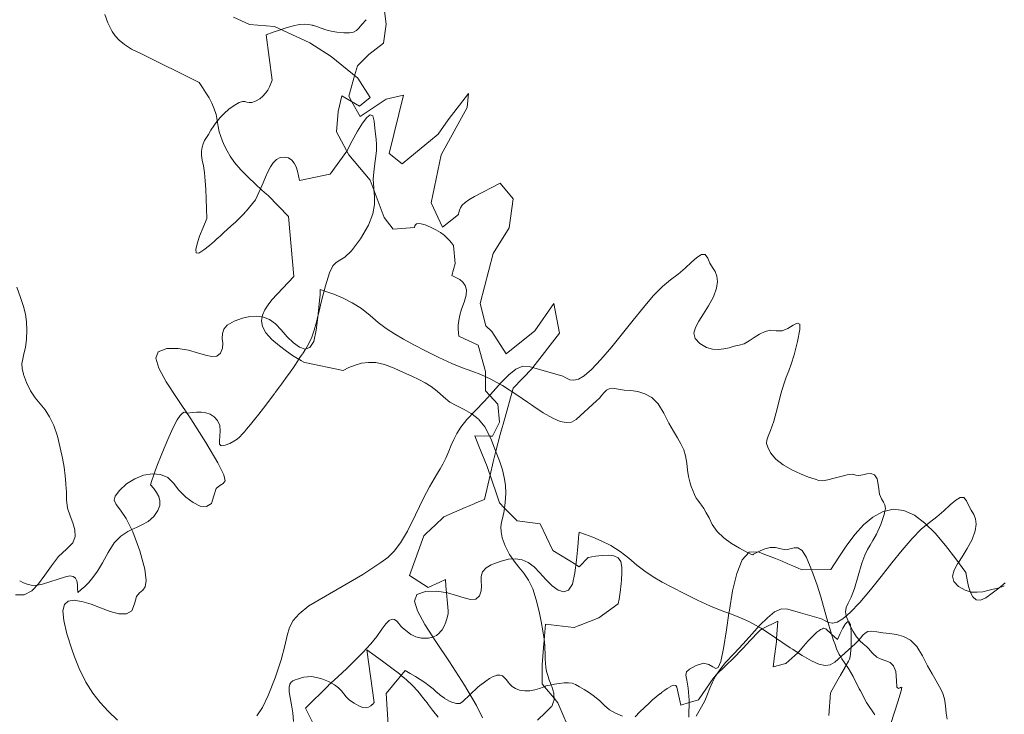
# Model space of a CAD drawing. Header units: millimetres. Extents: x -46876 to 9452, y -13755 to 24767.
# Tile 53 of 55: x -7342 to 3514, y 11876 to 19540. Entities that reach past the tile are written whole.
import ezdxf

# ---------------------------------------------------------------- set-up
doc = ezdxf.new("R2010")
doc.units = ezdxf.units.MM
doc.layers.add('L-PLNT', color=71, linetype='Continuous', lineweight=9)

# ---------------------------------------------------------------- blocks, each defined once
blk = doc.blocks.new('M_RPC Tree - Deciduous - Red Maple - 9 Meters-V43-3D - CAPA')
at = {"layer": 'L-PLNT'}
for p, q in [((-3348, 19851), (-3301, 19489)), ((-4983, 19567), (-4807, 19486)), ((-4807, 19486), (-4534, 19465)), ((-4534, 19465), (-4143, 19285)), ((-3301, 19489), (-3332, 19282)), ((-4143, 19285), (-3908, 19134)), ((-3332, 19282), (-3492, 19156)), ((-3908, 19134), (-3615, 18893)), ((-3492, 19156), (-3619, 19030)), ((-3619, 19030), (-3650, 18922)), ((-3650, 18922), (-3714, 18697)), ((-3615, 18893), (-3478, 18681)), ((-3791, 18699), (-3830, 18526)), ((-3595, 18587), (-3791, 18699)), ((-3714, 18697), (-3679, 18635)), ((-3478, 18681), (-3595, 18587)), ((-3301, 18662), (-3110, 18706)), ((-3110, 18706), (-3269, 18062)), ((-2616, 18433), (-2393, 18726)), ((-2393, 18726), (-2409, 18570)), ((-3679, 18635), (-3587, 18471)), ((-3587, 18471), (-3301, 18662)), ((-2409, 18570), (-2696, 18049)), ((-3830, 18526), (-3850, 18302)), ((-2727, 18276), (-2616, 18433)), ((-3850, 18302), (-3713, 18048)), ((-3125, 17950), (-2727, 18276)), ((-3713, 18048), (-3478, 17770)), ((-3269, 18062), (-3125, 17950)), ((-2696, 18049), (-2807, 17520)), ((-3478, 17770), (-3322, 17359)), ((-2329, 17588), (-2043, 17737)), ((-2043, 17737), (-1900, 17563)), ((-2389, 17554), (-2329, 17588)), ((-2807, 17520), (-2680, 17252)), ((-2482, 17465), (-2463, 17492)), ((-2463, 17492), (-2432, 17522)), ((-2432, 17522), (-2389, 17554)), ((-1900, 17563), (-1947, 17242)), ((-2680, 17252), (-2505, 17389)), ((-2505, 17389), (-2501, 17414)), ((-2501, 17414), (-2494, 17439)), ((-2494, 17439), (-2482, 17465)), ((-3322, 17359), (-3224, 17229)), ((-2990, 17248), (-2985, 17264)), ((-2985, 17264), (-2978, 17278)), ((-2978, 17278), (-2966, 17288)), ((-2966, 17288), (-2946, 17292)), ((-2946, 17292), (-2915, 17289)), ((-2915, 17289), (-2872, 17276)), ((-2872, 17276), (-2814, 17251)), ((-3224, 17229), (-2990, 17248)), ((-2814, 17251), (-2753, 17221)), ((-2753, 17221), (-2704, 17191)), ((-2704, 17191), (-2663, 17162)), ((-2663, 17162), (-2631, 17133)), ((-1947, 17242), (-2123, 16960)), ((-2631, 17133), (-2604, 17105)), ((-2604, 17105), (-2581, 17077)), ((-2581, 17077), (-2560, 17049)), ((-2560, 17049), (-2540, 16849)), ((-2123, 16960), (-2266, 16410)), ((-2540, 16849), (-2579, 16719)), ((-2579, 16719), (-2534, 16697)), ((-2534, 16697), (-2491, 16673)), ((-2491, 16673), (-2456, 16644)), ((-2456, 16644), (-2430, 16607)), ((-2430, 16607), (-2417, 16559)), ((-2417, 16559), (-2420, 16499)), ((-2442, 16423), (-2471, 16345)), ((-2420, 16499), (-2442, 16423)), ((-2266, 16410), (-2202, 16162)), ((-1661, 16108), (-1454, 16410)), ((-1454, 16410), (-1390, 16080)), ((-2471, 16345), (-2490, 16278)), ((-2501, 16220), (-2507, 16171)), ((-2490, 16278), (-2501, 16220)), ((-2507, 16171), (-2507, 16126)), ((-2507, 16126), (-2505, 16086)), ((-2505, 16086), (-2501, 16047)), ((-2202, 16162), (-2138, 16101)), ((-2138, 16101), (-1979, 15855)), ((-1979, 15855), (-1661, 16108)), ((-1390, 16080), (-1685, 15703)), ((-2501, 16047), (-2286, 15948)), ((-2286, 15948), (-2208, 15658)), ((-2208, 15658), (-2208, 15603)), ((-1693, 15693), (-1900, 15473)), ((-1685, 15703), (-1693, 15693)), ((-2208, 15603), (-2208, 15446)), ((-2208, 15446), (-2160, 15394)), ((-1911, 15433), (-1989, 15154)), ((-1900, 15473), (-1911, 15433)), ((-2160, 15394), (-2071, 15298)), ((-2071, 15298), (-2052, 15098)), ((-2052, 15098), (-2130, 14944)), ((-1990, 15153), (-2043, 14964)), ((-2161, 14944), (-2325, 14949)), ((-2325, 14949), (-2279, 14835)), ((-2130, 14943), (-2161, 14944)), ((-2043, 14964), (-2092, 14778)), ((-2279, 14835), (-2188, 14610)), ((-2092, 14778), (-2123, 14663)), ((-2123, 14663), (-2156, 14516)), ((-2188, 14610), (-2085, 14308)), ((-2156, 14516), (-2218, 14247)), ((-2218, 14247), (-2320, 14204)), ((-2085, 14307), (-2052, 14208)), ((-2430, 14157), (-2664, 14055)), ((-2413, 14164), (-2429, 14157)), ((-2393, 14173), (-2412, 14164)), ((-2322, 14203), (-2393, 14173)), ((-2052, 14208), (-1996, 14152)), ((-1996, 14152), (-1856, 14012)), ((-2664, 14055), (-2765, 13960)), ((-1856, 14012), (-1602, 13979)), ((-2801, 13926), (-2870, 13861)), ((-2765, 13960), (-2801, 13926)), ((-1602, 13979), (-1465, 13683)), ((-2887, 13845), (-3046, 13408)), ((-2870, 13861), (-2887, 13845)), ((-1465, 13683), (-1209, 13528)), ((-1172, 13505), (-1074, 13608)), ((-1074, 13608), (-995, 13621)), ((-995, 13621), (-920, 13630)), ((-920, 13630), (-850, 13632)), ((-850, 13632), (-791, 13624)), ((-791, 13624), (-744, 13601)), ((-744, 13601), (-714, 13561)), ((-1209, 13528), (-1190, 13516)), ((-1190, 13516), (-1172, 13505)), ((-714, 13561), (-703, 13501)), ((-703, 13500), (-704, 13431)), ((-3046, 13408), (-2839, 13276)), ((-2710, 13334), (-2648, 13362)), ((-2648, 13362), (-2642, 13295)), ((-707, 13367), (-712, 13307)), ((-704, 13431), (-707, 13367)), ((-2839, 13276), (-2711, 13334)), ((-2642, 13293), (-2635, 13216)), ((-718, 13251), (-726, 13197)), ((-714, 13295), (-718, 13251)), ((-712, 13307), (-713, 13296)), ((-2635, 13216), (-2632, 13178)), ((-2632, 13177), (-2629, 13140)), ((-2629, 13139), (-2618, 13019)), ((-734, 13145), (-742, 13095)), ((-726, 13197), (-734, 13145)), ((-742, 13095), (-957, 12940)), ((-3235, 12925), (-3267, 12911)), ((-3208, 12921), (-3235, 12925)), ((-3184, 12904), (-3208, 12921)), ((-2630, 12941), (-2645, 12895)), ((-2616, 12990), (-2630, 12941)), ((-2618, 13018), (-2616, 12990)), ((-957, 12940), (-1164, 12859)), ((-3348, 12814), (-3403, 12735)), ((-3304, 12876), (-3348, 12814)), ((-3267, 12911), (-3304, 12876)), ((-3162, 12878), (-3183, 12903)), ((-3141, 12848), (-3162, 12878)), ((-3122, 12832), (-3141, 12848)), ((-3090, 12806), (-3121, 12831)), ((-2663, 12849), (-2685, 12809)), ((-2645, 12894), (-2663, 12849)), ((-1543, 12871), (-1559, 12694)), ((-1231, 12833), (-1543, 12871)), ((-1190, 12849), (-1229, 12833)), ((-1166, 12858), (-1190, 12849)), ((-3403, 12735), (-3472, 12652)), ((-3030, 12756), (-3090, 12805)), ((-3002, 12744), (-3030, 12756)), ((-2974, 12732), (-3002, 12744)), ((-2944, 12723), (-2974, 12732)), ((-2929, 12720), (-2944, 12723)), ((-2912, 12716), (-2927, 12719)), ((-2876, 12715), (-2912, 12716)), ((-2870, 12715), (-2876, 12715)), ((-2836, 12718), (-2869, 12715)), ((-2791, 12729), (-2836, 12718)), ((-2786, 12731), (-2791, 12729)), ((-2748, 12747), (-2785, 12731)), ((-2713, 12775), (-2748, 12747)), ((-2709, 12779), (-2713, 12775)), ((-2685, 12809), (-2709, 12781)), ((-3519, 12601), (-3552, 12566)), ((-3472, 12652), (-3519, 12601)), ((-1566, 12613), (-1582, 12423)), ((-1565, 12620), (-1566, 12613)), ((-1563, 12645), (-1565, 12620)), ((-1559, 12694), (-1563, 12646)), ((-3552, 12566), (-3640, 12476)), ((-3736, 12383), (-3835, 12290)), ((-3640, 12476), (-3736, 12383)), ((-1582, 12423), (-1582, 12222)), ((-3835, 12290), (-3909, 12222)), ((-3937, 12195), (-4190, 11945)), ((-3909, 12222), (-3936, 12197)), ((-1582, 12222), (-1582, 12211)), ((-1582, 12211), (-1557, 12181)), ((-1557, 12181), (-1450, 12055)), ((-1450, 12055), (-1407, 12004)), ((-4192, 11943), (-4112, 11789)), ((-1407, 12003), (-1192, 11501))]:
    blk.add_line(p, q, dxfattribs=at)
blk = doc.blocks.new('M_RPC Tree - Deciduous - Shumard Oak - 9_1 Meters-4147379-3D - CAPA')
at = {"layer": 'L-PLNT'}
for p, q in [((825, 12809), (844, 12818)), ((844, 12818), (1018, 12903)), ((1018, 12903), (1004, 12714)), ((1480, 12806), (1488, 12812)), ((1489, 12812), (1510, 12821)), ((1510, 12821), (1520, 12825)), ((1520, 12825), (1544, 12819)), ((1545, 12819), (1576, 12790)), ((1705, 12767), (1734, 12825)), ((1734, 12825), (1756, 12862)), ((1757, 12865), (1761, 12871)), ((1761, 12871), (1784, 12896)), ((1784, 12896), (1803, 12896)), ((1803, 12896), (1817, 12862)), ((1817, 12862), (1824, 12789)), ((694, 12671), (825, 12809)), ((1004, 12714), (1001, 12682)), ((1353, 12686), (1403, 12739)), ((1403, 12739), (1448, 12782)), ((1448, 12782), (1457, 12788)), ((1458, 12789), (1479, 12805)), ((1578, 12789), (1609, 12761)), ((1609, 12761), (1676, 12701)), ((1676, 12701), (1705, 12767)), ((1824, 12789), (1827, 12704)), ((1827, 12704), (1826, 12636)), ((536, 12503), (694, 12670)), ((1001, 12675), (977, 12491)), ((1001, 12681), (1001, 12675)), ((1247, 12566), (1300, 12627)), ((1300, 12627), (1353, 12686)), ((1825, 12614), (1823, 12584)), ((1826, 12636), (1825, 12614)), ((339, 12311), (536, 12503)), ((977, 12490), (969, 12426)), ((1106, 12437), (1237, 12556)), ((1237, 12556), (1246, 12564)), ((1806, 12486), (1798, 12464)), ((1813, 12512), (1806, 12486)), ((1819, 12543), (1813, 12512)), ((1823, 12584), (1819, 12543)), ((966, 12401), (1091, 12433)), ((969, 12424), (966, 12401)), ((1092, 12433), (1106, 12437)), ((1755, 12388), (1712, 12314)), ((1763, 12403), (1756, 12391)), ((1767, 12410), (1764, 12405)), ((1771, 12416), (1768, 12411)), ((1798, 12464), (1771, 12417)), ((-3301, 12105), (-3091, 12361)), ((-3091, 12361), (-3035, 12328)), ((-3035, 12328), (-2979, 12294)), ((-2979, 12294), (-2926, 12261)), ((-2203, 12243), (-2161, 12271)), ((-2161, 12271), (-2120, 12293)), ((-2120, 12293), (-2084, 12306)), ((-2082, 12307), (-2049, 12309)), ((-2049, 12309), (-2019, 12299)), ((-2019, 12299), (-2000, 12283)), ((-1999, 12282), (-1995, 12280)), ((-1995, 12280), (-1976, 12257)), ((142, 12036), (312, 12283)), ((314, 12284), (317, 12289)), ((317, 12289), (339, 12311)), ((1702, 12297), (1597, 12113)), ((1710, 12310), (1704, 12299)), ((-2926, 12261), (-2875, 12227)), ((-2875, 12227), (-2827, 12192)), ((-2827, 12192), (-2783, 12157)), ((-2377, 12093), (-2292, 12175)), ((-2292, 12175), (-2249, 12208)), ((-2247, 12210), (-2203, 12243)), ((-1976, 12257), (-1958, 12232)), ((-1958, 12232), (-1938, 12207)), ((-1938, 12207), (-1926, 12196)), ((-1926, 12196), (-1912, 12183)), ((-1912, 12183), (-1877, 12161)), ((-1877, 12161), (-1831, 12144)), ((-1637, 12153), (-1612, 12160)), ((-1612, 12160), (-1572, 12174)), ((-1572, 12174), (-1557, 12181)), ((-1555, 12181), (-1545, 12185)), ((-1545, 12185), (-1536, 12190)), ((-1536, 12190), (-1524, 12193)), ((-1524, 12193), (-1492, 12199)), ((-1492, 12199), (-1447, 12208)), ((-1447, 12208), (-1395, 12217)), ((-1395, 12217), (-1340, 12223)), ((-1340, 12223), (-1329, 12223)), ((-1328, 12223), (-1291, 12224)), ((-1290, 12224), (-1252, 12218)), ((-1252, 12218), (-1215, 12204)), ((-1215, 12204), (-1169, 12181)), ((-1169, 12181), (-1117, 12151)), ((-241, 12134), (-202, 12162)), ((-202, 12162), (-164, 12184)), ((-163, 12185), (-132, 12196)), ((-132, 12196), (-108, 12195)), ((-108, 12195), (-95, 12175)), ((-95, 12175), (-51, 11977)), ((-3279, 11759), (-3301, 12105)), ((-2783, 12157), (-2745, 12122)), ((-2744, 12121), (-2706, 12087)), ((-2705, 12086), (-2660, 12053)), ((-2659, 12052), (-2615, 12027)), ((-2460, 12013), (-2377, 12093)), ((-1830, 12143), (-1774, 12135)), ((-1774, 12135), (-1717, 12137)), ((-1717, 12137), (-1663, 12147)), ((-1661, 12147), (-1638, 12153)), ((-1117, 12151), (-1061, 12114)), ((-1061, 12114), (-1003, 12071)), ((-1003, 12071), (-947, 12024)), ((-363, 12036), (-323, 12070)), ((-323, 12070), (-283, 12101)), ((-282, 12102), (-267, 12114)), ((-265, 12115), (-243, 12133)), ((1597, 12113), (1579, 11863)), ((-2614, 12026), (-2568, 12006)), ((-2568, 12006), (-2525, 11995)), ((-2525, 11995), (-2488, 11997)), ((-2488, 11997), (-2460, 12013)), ((-947, 12024), (-895, 11974)), ((-895, 11974), (-839, 11926)), ((-504, 11903), (-454, 11952)), ((-454, 11952), (-450, 11955)), ((-449, 11956), (-407, 11997)), ((-406, 11997), (-363, 12036)), ((-51, 11977), (40, 12005)), ((40, 12005), (54, 12009)), ((55, 12009), (142, 12036)), ((-839, 11926), (-772, 11888)), ((-772, 11888), (-697, 11856)), ((-557, 11850), (-504, 11903))]:
    blk.add_line(p, q, dxfattribs=at)
blk = doc.blocks.new('M_RPC Tree - Deciduous - Scarlet Oak - 12_5 Meters-V45-3D - CAPA')
at = {"layer": 'L-PLNT'}
for p, q in [((2917, 14186), (2978, 14239)), ((2978, 14239), (3029, 14270)), ((3029, 14270), (3069, 14270)), ((3069, 14270), (3097, 14231)), ((3097, 14231), (3122, 14175)), ((2771, 14054), (2847, 14122)), ((2847, 14122), (2917, 14186)), ((3122, 14175), (3150, 14127)), ((3150, 14127), (3177, 14082)), ((2688, 13992), (2771, 14054)), ((3177, 14082), (3197, 14033)), ((3197, 14033), (3204, 13974)), ((2497, 13814), (2597, 13918)), ((2597, 13918), (2658, 13967)), ((2658, 13967), (2688, 13992)), ((3193, 13900), (3159, 13805)), ((3204, 13974), (3193, 13900)), ((-1184, 13767), (-1179, 13823)), ((-1179, 13823), (-1176, 13859)), ((-1176, 13859), (-1175, 13878)), ((-1175, 13878), (-1175, 13884)), ((-1175, 13884), (-1156, 13878)), ((-1156, 13878), (-1103, 13861)), ((-1103, 13861), (-1024, 13832)), ((-1024, 13832), (-929, 13791)), ((-929, 13791), (-826, 13739)), ((2388, 13687), (2497, 13814)), ((3159, 13805), (3106, 13704)), ((-1203, 13577), (-1191, 13686)), ((-1191, 13686), (-1184, 13767)), ((-826, 13739), (-722, 13674)), ((2274, 13546), (2388, 13687)), ((3106, 13704), (3050, 13615)), ((-2035, 13566), (-1951, 13586)), ((-1951, 13586), (-1874, 13591)), ((-1874, 13591), (-1803, 13580)), ((-1803, 13580), (-1735, 13552)), ((-1220, 13437), (-1203, 13577)), ((-722, 13674), (-626, 13598)), ((-626, 13598), (-538, 13521)), ((3050, 13615), (3009, 13551)), ((-2240, 13447), (-2200, 13492)), ((-2200, 13492), (-2143, 13524)), ((-2143, 13524), (-2126, 13534)), ((-2126, 13534), (-2035, 13566)), ((-1735, 13552), (-1670, 13505)), ((-1670, 13505), (-1606, 13438)), ((-538, 13521), (-449, 13455)), ((2157, 13398), (2274, 13546)), ((2961, 13465), (2944, 13401)), ((2999, 13536), (2961, 13465)), ((3009, 13551), (2999, 13536)), ((-2255, 13346), (-2254, 13398)), ((-2254, 13398), (-2240, 13447)), ((-1606, 13438), (-1540, 13362)), ((-1540, 13362), (-1472, 13295)), ((-1247, 13313), (-1220, 13437)), ((-449, 13455), (-357, 13394)), ((-357, 13394), (-257, 13335)), ((2038, 13251), (2157, 13398)), ((2944, 13401), (2958, 13343)), ((-2251, 13292), (-2255, 13346)), ((-2254, 13238), (-2251, 13292)), ((-1472, 13295), (-1406, 13247)), ((-1406, 13247), (-1344, 13227)), ((-1344, 13227), (-1290, 13246)), ((-1290, 13246), (-1247, 13313)), ((-257, 13335), (-144, 13275)), ((-144, 13275), (-16, 13210)), ((1920, 13111), (2038, 13251)), ((2958, 13343), (3010, 13287)), ((3010, 13287), (3082, 13246)), ((3082, 13246), (3137, 13229)), ((3334, 13243), (3390, 13258)), ((3390, 13258), (3444, 13269)), ((3444, 13269), (3460, 13274)), ((3460, 13274), (3498, 13286)), ((3498, 13286), (3514, 13295)), ((-2990, 13126), (-2964, 13199)), ((-2964, 13199), (-2868, 13232)), ((-2868, 13232), (-2741, 13233)), ((-2741, 13233), (-2627, 13215)), ((-2627, 13215), (-2527, 13187)), ((-2527, 13187), (-2441, 13160)), ((-2441, 13160), (-2370, 13143)), ((-2370, 13143), (-2314, 13148)), ((-2314, 13148), (-2274, 13183)), ((-2274, 13183), (-2254, 13238)), ((-16, 13210), (132, 13135)), ((3137, 13229), (3150, 13225)), ((3150, 13225), (3215, 13222)), ((3215, 13222), (3276, 13229)), ((3276, 13229), (3334, 13243)), ((-2956, 13016), (-2990, 13126)), ((132, 13135), (275, 13068)), ((275, 13068), (392, 13022)), ((982, 13005), (1057, 13039)), ((1057, 13039), (1127, 13036)), ((1127, 13036), (1266, 12996)), ((1816, 13001), (1920, 13111)), ((-2874, 12867), (-2956, 13016)), ((392, 13022), (496, 12984)), ((496, 12984), (597, 12946)), ((597, 12946), (706, 12897)), ((820, 12858), (904, 12942)), ((904, 12942), (982, 13005)), ((1266, 12996), (1499, 12928)), ((1499, 12928), (1539, 12907)), ((1671, 12894), (1735, 12931)), ((1735, 12931), (1816, 13001)), ((-2753, 12681), (-2874, 12867)), ((706, 12897), (805, 12841)), ((731, 12759), (820, 12858)), ((805, 12841), (834, 12825)), ((834, 12825), (993, 12721)), ((1539, 12907), (1578, 12890)), ((1578, 12890), (1620, 12883)), ((1622, 12883), (1671, 12894)), ((635, 12652), (731, 12759)), ((993, 12721), (1154, 12611)), ((1903, 12686), (1930, 12718)), ((1930, 12718), (1954, 12748)), ((1954, 12748), (1979, 12772)), ((1979, 12772), (2011, 12789)), ((2011, 12789), (2052, 12794)), ((2052, 12794), (2107, 12786)), ((2107, 12786), (2175, 12775)), ((2175, 12775), (2249, 12768)), ((2249, 12768), (2326, 12757)), ((2326, 12757), (2404, 12735)), ((2404, 12735), (2480, 12693)), ((-2604, 12457), (-2753, 12681)), ((533, 12544), (635, 12652)), ((1154, 12611), (1179, 12594)), ((1179, 12594), (1284, 12526)), ((1647, 12452), (1870, 12655)), ((1870, 12655), (1903, 12686)), ((2480, 12693), (2550, 12624)), ((2550, 12624), (2612, 12521)), ((441, 12448), (533, 12544)), ((1284, 12526), (1388, 12465)), ((2612, 12521), (2668, 12411)), ((-2438, 12196), (-2604, 12457)), ((376, 12367), (441, 12448)), ((1388, 12465), (1471, 12429)), ((1471, 12429), (1538, 12415)), ((1538, 12415), (1595, 12423)), ((1595, 12423), (1647, 12452)), ((2668, 12411), (2718, 12321)), ((296, 12230), (329, 12296)), ((329, 12296), (376, 12367)), ((2718, 12321), (2763, 12246)), ((-2305, 11972), (-2438, 12196)), ((243, 12099), (269, 12166)), ((269, 12166), (296, 12230)), ((2763, 12246), (2801, 12180)), ((2801, 12180), (2832, 12116)), ((211, 12025), (243, 12099)), ((2832, 12116), (2853, 12048)), ((-2239, 11839), (-2305, 11972)), ((147, 11906), (177, 11957)), ((177, 11957), (211, 12025)), ((2853, 12048), (2865, 11970)), ((2865, 11970), (2873, 11890)), ((117, 11856), (147, 11906)), ((2873, 11890), (2884, 11822))]:
    blk.add_line(p, q, dxfattribs=at)
blk = doc.blocks.new('M_RPC Tree - Deciduous - Siberian Crab Apple - 6_1 Meters-V48-3D - CAPA')
at = {"layer": 'L-PLNT'}
for p, q in [((2171, 14111), (2287, 14138)), ((2287, 14138), (2406, 14125)), ((2406, 14125), (2523, 14072)), ((1963, 13968), (2063, 14052)), ((2063, 14052), (2171, 14111)), ((2523, 14072), (2639, 13986)), ((1868, 13862), (1963, 13968)), ((2639, 13986), (2753, 13873)), ((1777, 13741), (1868, 13862)), ((2753, 13873), (2866, 13740)), ((1690, 13609), (1777, 13741)), ((2866, 13740), (2979, 13593)), ((565, 13431), (623, 13579)), ((623, 13579), (700, 13665)), ((700, 13665), (799, 13670)), ((799, 13670), (902, 13630)), ((902, 13630), (990, 13595)), ((990, 13595), (1064, 13565)), ((1603, 13473), (1690, 13609)), ((2979, 13593), (3091, 13440)), ((1064, 13565), (1128, 13538)), ((1128, 13538), (1183, 13513)), ((1183, 13513), (1234, 13491)), ((1234, 13491), (1282, 13469)), ((1282, 13469), (1603, 13473)), ((519, 13240), (565, 13431)), ((3091, 13440), (3104, 13360)), ((3104, 13360), (3119, 13285)), ((3119, 13285), (3140, 13220)), ((3382, 13212), (3454, 13269)), ((3454, 13269), (3522, 13328)), ((483, 13026), (519, 13240)), ((3140, 13220), (3167, 13171)), ((3167, 13171), (3203, 13141)), ((3203, 13141), (3250, 13137)), ((3250, 13137), (3312, 13163)), ((3312, 13163), (3382, 13212)), ((450, 12807), (477, 12991)), ((477, 12991), (483, 13026)), ((417, 12604), (450, 12807)), ((387, 12460), (417, 12604)), ((44, 12375), (116, 12416)), ((116, 12416), (198, 12440)), ((198, 12440), (258, 12426)), ((258, 12426), (302, 12399)), ((302, 12399), (335, 12381)), ((335, 12381), (361, 12393)), ((361, 12393), (387, 12460)), ((4, 12307), (10, 12344)), ((14, 12253), (4, 12307)), ((10, 12344), (44, 12375)), ((30, 12166), (14, 12253)), ((41, 12034), (30, 12166)), ((35, 11843), (41, 12034))]:
    blk.add_line(p, q, dxfattribs=at)
blk = doc.blocks.new('M_RPC Tree - Deciduous - Siberian Crab Apple - 6_1 Meters-V49-3D - CAPA')
at = {"layer": 'L-PLNT'}
for p, q in [((-7375, 16587), (-7332, 16474)), ((-7332, 16474), (-7300, 16377)), ((-7300, 16377), (-7279, 16290)), ((-7279, 16290), (-7267, 16205)), ((-7267, 16205), (-7263, 16116)), ((-7263, 16116), (-7268, 16016)), ((-7268, 16016), (-7280, 15923)), ((-7295, 15853), (-7308, 15798)), ((-7280, 15923), (-7295, 15853)), ((-7309, 15796), (-7317, 15748)), ((-7317, 15748), (-7316, 15693)), ((-7316, 15693), (-7301, 15627)), ((-7301, 15626), (-7268, 15536)), ((-7268, 15536), (-7222, 15444)), ((-7222, 15444), (-7171, 15369)), ((-7171, 15369), (-7117, 15302)), ((-7117, 15302), (-7063, 15235)), ((-7063, 15235), (-7012, 15158)), ((-7012, 15158), (-6966, 15064)), ((-6966, 15064), (-6927, 14943)), ((-6927, 14943), (-6896, 14815)), ((-6896, 14815), (-6871, 14702)), ((-6871, 14702), (-6853, 14601)), ((-6853, 14601), (-6840, 14509)), ((-6840, 14509), (-6832, 14421)), ((-6832, 14421), (-6829, 14365)), ((-6829, 14365), (-6827, 14334)), ((-6827, 14333), (-6826, 14243)), ((-6826, 14243), (-6814, 14152)), ((-6814, 14152), (-6787, 14067)), ((-6787, 14067), (-6756, 13987)), ((-6756, 13987), (-6733, 13910)), ((-6733, 13910), (-6729, 13837)), ((-6729, 13837), (-6756, 13767)), ((-6826, 13698), (-6914, 13616)), ((-6756, 13767), (-6826, 13698)), ((-6914, 13616), (-6992, 13516)), ((-6992, 13516), (-7064, 13412)), ((-7064, 13412), (-7136, 13314)), ((-7136, 13314), (-7210, 13237)), ((-7293, 13193), (-7389, 13195)), ((-7210, 13237), (-7293, 13193))]:
    blk.add_line(p, q, dxfattribs=at)
blk = doc.blocks.new('M_RPC Tree - Deciduous - Siberian Crab Apple - 6_1 Meters-V51-3D - CAPA')
at = {"layer": 'L-PLNT'}
for p, q in [((-6404, 19597), (-6370, 19506)), ((-6370, 19506), (-6348, 19459)), ((-6348, 19459), (-6322, 19411)), ((-4394, 19453), (-4460, 19432)), ((-4324, 19473), (-4394, 19453)), ((-4260, 19486), (-4324, 19473)), ((-4203, 19492), (-4260, 19486)), ((-4155, 19488), (-4203, 19492)), ((-4122, 19480), (-4154, 19488)), ((-4113, 19478), (-4119, 19479)), ((-4106, 19475), (-4111, 19477)), ((-4067, 19463), (-4102, 19474)), ((-4019, 19446), (-4067, 19463)), ((-3967, 19429), (-4019, 19446)), ((-3603, 19447), (-3630, 19420)), ((-3570, 19486), (-3603, 19447)), ((-3522, 19539), (-3570, 19486)), ((-6322, 19411), (-6288, 19363)), ((-6288, 19363), (-6244, 19315)), ((-4546, 19402), (-4625, 19373)), ((-4625, 19373), (-4558, 18873)), ((-4468, 19429), (-4546, 19402)), ((-4460, 19432), (-4468, 19429)), ((-3909, 19414), (-3967, 19429)), ((-3844, 19402), (-3909, 19414)), ((-3770, 19396), (-3844, 19402)), ((-3704, 19395), (-3770, 19396)), ((-3661, 19403), (-3704, 19395)), ((-3630, 19420), (-3661, 19403)), ((-6244, 19315), (-6185, 19266)), ((-6185, 19266), (-6108, 19216)), ((-6108, 19216), (-6008, 19165)), ((-6008, 19165), (-5365, 18846)), ((-5365, 18846), (-5326, 18790)), ((-5326, 18790), (-5289, 18734)), ((-4588, 18798), (-4607, 18762)), ((-4572, 18835), (-4588, 18798)), ((-4558, 18873), (-4572, 18835)), ((-5289, 18734), (-5254, 18677)), ((-5254, 18677), (-5223, 18619)), ((-4660, 18696), (-4696, 18667)), ((-4631, 18728), (-4660, 18696)), ((-4607, 18762), (-4631, 18728)), ((-5223, 18619), (-5197, 18557)), ((-4977, 18594), (-5036, 18551)), ((-4922, 18625), (-4977, 18594)), ((-4885, 18638), (-4922, 18625)), ((-4858, 18637), (-4885, 18638)), ((-4836, 18631), (-4858, 18637)), ((-4813, 18625), (-4836, 18631)), ((-4784, 18626), (-4813, 18625)), ((-4742, 18641), (-4784, 18626)), ((-4696, 18667), (-4742, 18641)), ((-5197, 18557), (-5176, 18493)), ((-5176, 18493), (-5164, 18426)), ((-5131, 18461), (-5163, 18422)), ((-5087, 18506), (-5131, 18461)), ((-5036, 18551), (-5087, 18506)), ((-3563, 18397), (-3515, 18461)), ((-3515, 18461), (-3477, 18491)), ((-3477, 18491), (-3449, 18480)), ((-3449, 18480), (-3434, 18420)), ((-5202, 18368), (-5233, 18321)), ((-5169, 18415), (-5202, 18368)), ((-5163, 18422), (-5169, 18415)), ((-5164, 18426), (-5154, 18361)), ((-5154, 18361), (-5141, 18303)), ((-3617, 18308), (-3563, 18397)), ((-3434, 18420), (-3426, 18341)), ((-5283, 18241), (-5303, 18207)), ((-5262, 18274), (-5283, 18241)), ((-5233, 18321), (-5262, 18274)), ((-5141, 18303), (-5125, 18250)), ((-5125, 18250), (-5106, 18199)), ((-3675, 18202), (-3617, 18308)), ((-3426, 18341), (-3418, 18277)), ((-3418, 18277), (-3411, 18220)), ((-5332, 18132), (-5339, 18090)), ((-5320, 18171), (-5332, 18132)), ((-5303, 18207), (-5320, 18171)), ((-5106, 18199), (-5083, 18147)), ((-5083, 18147), (-5055, 18093)), ((-3735, 18090), (-3675, 18202)), ((-3411, 18220), (-3408, 18161)), ((-3408, 18161), (-3409, 18093)), ((-5339, 18090), (-5338, 18043)), ((-5338, 18043), (-5329, 17990)), ((-5055, 18093), (-5023, 18034)), ((-5023, 18034), (-4974, 17964)), ((-4470, 18019), (-4423, 18024)), ((-4423, 18024), (-4378, 18014)), ((-3920, 17835), (-3736, 18088)), ((-3409, 18093), (-3418, 18007)), ((-5329, 17990), (-5316, 17927)), ((-5316, 17927), (-5305, 17851)), ((-4974, 17964), (-4904, 17884)), ((-4606, 17861), (-4578, 17916)), ((-4578, 17916), (-4547, 17962)), ((-4547, 17962), (-4511, 17997)), ((-4511, 17998), (-4470, 18019)), ((-4378, 18014), (-4343, 17991)), ((-4343, 17991), (-4316, 17958)), ((-4316, 17958), (-4295, 17917)), ((-4295, 17917), (-4279, 17870)), ((-3418, 18007), (-3434, 17896)), ((-5305, 17851), (-5297, 17763)), ((-4904, 17884), (-4823, 17802)), ((-4633, 17801), (-4606, 17861)), ((-4279, 17870), (-4267, 17818)), ((-4267, 17818), (-4256, 17765)), ((-4256, 17765), (-3921, 17835)), ((-3434, 17896), (-3444, 17781)), ((-5297, 17763), (-5291, 17667)), ((-4823, 17802), (-4742, 17724)), ((-4742, 17724), (-4671, 17660)), ((-4687, 17675), (-4658, 17738)), ((-4658, 17738), (-4633, 17801)), ((-3444, 17781), (-3439, 17683)), ((-5291, 17667), (-5286, 17564)), ((-4742, 17551), (-4687, 17675)), ((-4671, 17660), (-4620, 17616)), ((-4620, 17616), (-4601, 17599)), ((-4601, 17599), (-4380, 17367)), ((-3439, 17683), (-3437, 17663)), ((-3437, 17663), (-3430, 17592)), ((-3430, 17592), (-3429, 17499)), ((-5286, 17564), (-5282, 17457)), ((-4808, 17471), (-4774, 17511)), ((-4774, 17511), (-4742, 17551)), ((-3429, 17499), (-3447, 17396)), ((-5282, 17457), (-5278, 17348)), ((-4919, 17349), (-4879, 17390)), ((-4879, 17390), (-4847, 17425)), ((-4846, 17426), (-4842, 17431)), ((-4842, 17431), (-4808, 17471)), ((-3447, 17396), (-3495, 17273)), ((-5278, 17348), (-5321, 17246)), ((-5055, 17225), (-5010, 17264)), ((-5010, 17264), (-4962, 17307)), ((-4962, 17307), (-4919, 17349)), ((-4380, 17367), (-4320, 16707)), ((-3495, 17273), (-3585, 17121)), ((-5321, 17246), (-5358, 17150)), ((-5159, 17129), (-5125, 17160)), ((-5125, 17160), (-5092, 17191)), ((-5092, 17191), (-5055, 17225)), ((-5387, 17067), (-5401, 17004)), ((-5358, 17150), (-5387, 17067)), ((-5312, 16999), (-5249, 17050)), ((-5249, 17050), (-5199, 17092)), ((-5199, 17092), (-5160, 17128)), ((-3585, 17121), (-3685, 16990)), ((-5401, 17004), (-5396, 16968)), ((-5396, 16968), (-5368, 16963)), ((-5368, 16963), (-5312, 16999)), ((-3685, 16990), (-3758, 16920)), ((-3854, 16861), (-3890, 16823)), ((-3813, 16885), (-3854, 16861)), ((-3758, 16920), (-3813, 16885)), ((-3927, 16745), (-3971, 16603)), ((-3890, 16823), (-3927, 16745)), ((-4320, 16707), (-4561, 16448)), ((-3985, 16549), (-4014, 16439)), ((-3971, 16603), (-3985, 16549)), ((-4561, 16448), (-4603, 16393)), ((-4014, 16439), (-4045, 16308)), ((-4640, 16337), (-4666, 16279)), ((-4603, 16393), (-4640, 16337)), ((-4045, 16308), (-4055, 16268)), ((-4669, 16261), (-4677, 16218)), ((-4677, 16218), (-4666, 16154)), ((-4666, 16279), (-4669, 16261)), ((-4070, 16202), (-4094, 16114)), ((-4055, 16268), (-4070, 16202)), ((-4666, 16154), (-4629, 16086)), ((-4629, 16086), (-4561, 16012)), ((-4094, 16114), (-4121, 16036)), ((-4561, 16012), (-4477, 15941)), ((-4156, 15961), (-4189, 15908)), ((-4121, 16036), (-4156, 15961)), ((-4477, 15941), (-4401, 15883)), ((-4401, 15883), (-4334, 15836)), ((-4223, 15855), (-4252, 15812)), ((-4207, 15879), (-4222, 15856)), ((-4191, 15905), (-4205, 15881)), ((-4334, 15836), (-4278, 15801)), ((-4282, 15766), (-4303, 15734)), ((-4264, 15793), (-4282, 15766)), ((-4278, 15801), (-4236, 15776)), ((-4252, 15812), (-4264, 15793)), ((-4236, 15776), (-4208, 15762)), ((-4208, 15762), (-4199, 15757)), ((-4199, 15757), (-3777, 15671)), ((-3645, 15729), (-3574, 15749)), ((-3574, 15749), (-3498, 15759)), ((-3498, 15759), (-3414, 15756)), ((-3414, 15756), (-3320, 15735)), ((-4357, 15656), (-4392, 15607)), ((-4350, 15666), (-4356, 15657)), ((-4323, 15704), (-4350, 15666)), ((-4303, 15734), (-4323, 15704)), ((-3777, 15671), (-3712, 15702)), ((-3712, 15702), (-3645, 15729)), ((-3320, 15735), (-3214, 15695)), ((-3214, 15695), (-3110, 15648)), ((-3110, 15648), (-3020, 15608)), ((-4392, 15607), (-4457, 15518)), ((-3020, 15608), (-2941, 15571)), ((-2941, 15571), (-2870, 15533)), ((-2870, 15533), (-2804, 15491)), ((-4525, 15426), (-4530, 15418)), ((-4479, 15488), (-4524, 15426)), ((-4457, 15518), (-4478, 15489)), ((-2804, 15491), (-2738, 15441)), ((-2738, 15441), (-2671, 15379)), ((-4597, 15330), (-4654, 15254)), ((-4576, 15357), (-4596, 15330)), ((-4573, 15362), (-4575, 15358)), ((-4532, 15415), (-4572, 15362)), ((-2671, 15379), (-2599, 15321)), ((-2599, 15321), (-2522, 15278)), ((-5547, 15200), (-5573, 15173)), ((-5527, 15209), (-5547, 15200)), ((-5511, 15206), (-5527, 15209)), ((-5500, 15200), (-5511, 15206)), ((-5496, 15198), (-5499, 15200)), ((-5442, 15205), (-5496, 15198)), ((-5389, 15210), (-5442, 15205)), ((-5338, 15211), (-5389, 15210)), ((-5290, 15204), (-5338, 15211)), ((-5289, 15204), (-5290, 15204)), ((-5242, 15187), (-5289, 15204)), ((-4654, 15254), (-4707, 15188)), ((-2522, 15278), (-2442, 15240)), ((-2442, 15240), (-2363, 15196)), ((-5605, 15124), (-5646, 15046)), ((-5573, 15173), (-5605, 15124)), ((-5199, 15158), (-5242, 15187)), ((-5161, 15116), (-5199, 15158)), ((-5137, 15061), (-5161, 15116)), ((-4754, 15129), (-4799, 15074)), ((-4707, 15188), (-4754, 15129)), ((-2363, 15196), (-2353, 15188)), ((-2353, 15188), (-2286, 15135)), ((-2285, 15134), (-2214, 15046)), ((-5646, 15046), (-5697, 14934)), ((-5131, 15002), (-5137, 15061)), ((-5135, 14945), (-5131, 15002)), ((-4864, 14994), (-4888, 14966)), ((-4842, 15022), (-4864, 14994)), ((-4799, 15074), (-4842, 15022)), ((-2214, 15046), (-2149, 14920)), ((-5697, 14934), (-5749, 14814)), ((-5140, 14895), (-5135, 14945)), ((-5138, 14857), (-5140, 14894)), ((-4981, 14888), (-5025, 14865)), ((-4944, 14913), (-4981, 14888)), ((-4914, 14939), (-4944, 14913)), ((-4888, 14966), (-4914, 14939)), ((-2149, 14920), (-2095, 14784)), ((-5749, 14814), (-5790, 14714)), ((-5120, 14839), (-5138, 14857)), ((-5077, 14844), (-5120, 14839)), ((-5025, 14865), (-5077, 14844)), ((-2095, 14784), (-2052, 14671)), ((-5790, 14714), (-5822, 14632)), ((-2052, 14671), (-2020, 14575)), ((-5848, 14564), (-5860, 14529)), ((-5822, 14632), (-5848, 14564)), ((-2020, 14575), (-1999, 14488)), ((-5884, 14455), (-5899, 14408)), ((-5868, 14506), (-5884, 14455)), ((-5860, 14529), (-5868, 14506)), ((-1999, 14488), (-1987, 14403)), ((-5899, 14408), (-5864, 14367)), ((-5863, 14366), (-5832, 14324)), ((-1987, 14403), (-1983, 14314)), ((-5832, 14324), (-5808, 14279)), ((-5808, 14279), (-5796, 14231)), ((-5796, 14231), (-5798, 14179)), ((-1983, 14314), (-1988, 14213)), ((-5820, 14123), (-5865, 14060)), ((-5798, 14179), (-5820, 14123)), ((-2000, 14120), (-2014, 14050)), ((-1988, 14213), (-2000, 14120)), ((-5865, 14060), (-5927, 14005)), ((-2014, 14050), (-2028, 13995)), ((-6107, 13914), (-6149, 13893)), ((-6072, 13931), (-6107, 13914)), ((-6055, 13938), (-6072, 13931)), ((-5997, 13965), (-6055, 13939)), ((-5927, 14005), (-5997, 13965)), ((-2037, 13945), (-2035, 13891)), ((-2028, 13995), (-2036, 13946)), ((-6226, 13842), (-6300, 13768)), ((-6149, 13893), (-6226, 13842)), ((-2035, 13891), (-2021, 13824)), ((-2021, 13824), (-1988, 13734)), ((-6300, 13768), (-6368, 13660)), ((-1988, 13734), (-1942, 13641)), ((-6368, 13660), (-6429, 13547)), ((-1942, 13641), (-1906, 13589)), ((-1906, 13589), (-1890, 13566)), ((-6429, 13547), (-6484, 13456)), ((-1890, 13566), (-1837, 13499)), ((-1837, 13499), (-1783, 13432)), ((-6837, 13392), (-7089, 13313)), ((-6788, 13403), (-6837, 13393)), ((-6752, 13397), (-6788, 13403)), ((-6728, 13378), (-6752, 13397)), ((-6714, 13348), (-6728, 13378)), ((-6536, 13384), (-6580, 13330)), ((-6484, 13456), (-6534, 13385)), ((-1783, 13432), (-1732, 13356)), ((-1732, 13356), (-1685, 13261)), ((-7299, 13326), (-7342, 13347)), ((-7249, 13308), (-7299, 13326)), ((-7198, 13299), (-7249, 13308)), ((-7150, 13300), (-7198, 13299)), ((-7145, 13300), (-7150, 13300)), ((-7089, 13313), (-7145, 13300)), ((-6706, 13310), (-6714, 13348)), ((-6704, 13266), (-6706, 13310)), ((-6703, 13220), (-6704, 13266)), ((-6664, 13252), (-6703, 13220)), ((-6623, 13287), (-6664, 13252)), ((-6580, 13330), (-6623, 13287)), ((-1685, 13261), (-1646, 13140)), ((-1646, 13140), (-1615, 13012)), ((-1615, 13012), (-1591, 12899)), ((-1591, 12899), (-1573, 12799)), ((-1573, 12799), (-1560, 12706)), ((-1560, 12706), (-1553, 12637)), ((-1553, 12635), (-1552, 12620)), ((-1552, 12618), (-1547, 12531)), ((-3516, 12587), (-3435, 12005)), ((-3421, 12520), (-3516, 12587)), ((-3328, 12453), (-3421, 12520)), ((-1547, 12531), (-1547, 12517)), ((-1547, 12517), (-1547, 12487)), ((-1547, 12486), (-1546, 12440)), ((-3239, 12387), (-3328, 12453)), ((-3155, 12321), (-3239, 12387)), ((-1546, 12440), (-1540, 12396)), ((-1540, 12395), (-1534, 12350)), ((-4245, 12276), (-4279, 12264)), ((-4208, 12286), (-4245, 12276)), ((-4168, 12291), (-4208, 12286)), ((-4123, 12292), (-4168, 12291)), ((-4070, 12284), (-4123, 12292)), ((-4009, 12266), (-4070, 12284)), ((-3137, 12305), (-3155, 12321)), ((-3078, 12256), (-3137, 12305)), ((-1534, 12350), (-1513, 12284)), ((-1513, 12283), (-1507, 12265)), ((-4364, 12208), (-4372, 12174)), ((-4372, 12174), (-4371, 12126)), ((-4349, 12231), (-4364, 12208)), ((-4329, 12247), (-4349, 12231)), ((-4305, 12257), (-4329, 12247)), ((-4279, 12264), (-4305, 12257)), ((-3938, 12237), (-4009, 12266)), ((-3872, 12202), (-3938, 12237)), ((-3827, 12168), (-3872, 12202)), ((-3795, 12135), (-3827, 12168)), ((-3010, 12193), (-3078, 12256)), ((-2953, 12131), (-3010, 12193)), ((-1507, 12265), (-1483, 12201)), ((-1483, 12201), (-1482, 12198)), ((-1482, 12198), (-1476, 12184)), ((-1476, 12184), (-1453, 12108)), ((-4371, 12126), (-4360, 12061)), ((-4360, 12061), (-4344, 11982)), ((-3770, 12103), (-3795, 12135)), ((-3742, 12069), (-3769, 12102)), ((-3707, 12034), (-3742, 12069)), ((-2939, 12114), (-2953, 12131)), ((-2901, 12067), (-2939, 12114)), ((-2870, 12027), (-2900, 12066)), ((-1453, 12108), (-1449, 12035)), ((-4344, 11982), (-4332, 11894)), ((-3656, 11998), (-3707, 12034)), ((-3602, 11969), (-3656, 11998)), ((-3588, 11964), (-3602, 11969)), ((-3558, 11953), (-3587, 11963)), ((-3523, 11949), (-3558, 11953)), ((-3495, 11955), (-3523, 11949)), ((-3472, 11968), (-3495, 11955)), ((-3454, 11984), (-3472, 11968)), ((-3435, 12005), (-3453, 11985)), ((-2847, 11998), (-2870, 12027)), ((-2790, 11923), (-2846, 11997)), ((-1482, 11959), (-1503, 11938)), ((-1476, 11964), (-1482, 11959)), ((-1460, 12006), (-1476, 11964)), ((-1449, 12035), (-1460, 12007)), ((-4332, 11894), (-4322, 11796)), ((-2727, 11843), (-2790, 11922)), ((-1546, 11895), (-1634, 11813)), ((-1503, 11937), (-1546, 11895))]:
    blk.add_line(p, q, dxfattribs=at)
blk = doc.blocks.new('M_RPC Tree - Deciduous - Scarlet Oak - 12_5 Meters-V52-3D - CAPA')
at = {"layer": 'L-PLNT'}
for p, q in [((125, 16917), (176, 16948)), ((176, 16948), (216, 16948)), ((216, 16948), (244, 16909)), ((-5, 16800), (64, 16865)), ((64, 16865), (125, 16917)), ((244, 16909), (269, 16853)), ((269, 16853), (298, 16806)), ((-165, 16670), (-82, 16732)), ((-82, 16732), (-5, 16800)), ((298, 16806), (325, 16760)), ((325, 16760), (344, 16711)), ((-255, 16596), (-165, 16670)), ((351, 16652), (340, 16578)), ((344, 16711), (351, 16652)), ((-4031, 16502), (-4029, 16538)), ((-4029, 16538), (-4028, 16557)), ((-4028, 16557), (-4028, 16562)), ((-4028, 16562), (-4008, 16556)), ((-4008, 16556), (-3955, 16539)), ((-3955, 16539), (-3877, 16510)), ((-3877, 16510), (-3782, 16470)), ((-356, 16492), (-255, 16596)), ((340, 16578), (306, 16483)), ((-4044, 16364), (-4036, 16445)), ((-4036, 16445), (-4031, 16502)), ((-3782, 16470), (-3678, 16417)), ((-3678, 16417), (-3574, 16353)), ((-464, 16366), (-356, 16492)), ((306, 16483), (254, 16382)), ((-4056, 16256), (-4044, 16364)), ((-3574, 16353), (-3478, 16276)), ((-578, 16225), (-464, 16366)), ((198, 16293), (146, 16214)), ((254, 16382), (198, 16293)), ((-5053, 16171), (-4978, 16212)), ((-4978, 16212), (-4887, 16245)), ((-4887, 16245), (-4804, 16264)), ((-4804, 16264), (-4727, 16270)), ((-4727, 16270), (-4655, 16259)), ((-4655, 16259), (-4588, 16231)), ((-4588, 16231), (-4522, 16184)), ((-4522, 16184), (-4459, 16117)), ((-4072, 16116), (-4056, 16256)), ((-3478, 16276), (-3390, 16200)), ((-3390, 16200), (-3302, 16133)), ((-696, 16077), (-578, 16225)), ((146, 16214), (108, 16144)), ((1186, 16168), (1231, 16190)), ((1231, 16190), (1258, 16181)), ((1258, 16181), (1261, 16120)), ((-5108, 16024), (-5107, 16076)), ((-5107, 16076), (-5092, 16125)), ((-5092, 16125), (-5053, 16171)), ((-4459, 16117), (-4393, 16040)), ((-4100, 15991), (-4072, 16116)), ((-3302, 16133), (-3210, 16072)), ((-3210, 16072), (-3109, 16014)), ((-815, 15929), (-696, 16077)), ((108, 16144), (92, 16080)), ((92, 16080), (105, 16021)), ((757, 16032), (816, 16069)), ((816, 16069), (876, 16098)), ((876, 16098), (937, 16113)), ((937, 16113), (1000, 16106)), ((1000, 16106), (1065, 16107)), ((1065, 16107), (1129, 16134)), ((1129, 16134), (1186, 16168)), ((1261, 16120), (1235, 15989)), ((-5104, 15971), (-5108, 16024)), ((-5107, 15916), (-5104, 15971)), ((-4393, 16040), (-4325, 15973)), ((-4325, 15973), (-4258, 15925)), ((-4142, 15924), (-4100, 15991)), ((-3109, 16014), (-2997, 15954)), ((105, 16021), (158, 15966)), ((158, 15966), (230, 15924)), ((591, 15948), (645, 15965)), ((645, 15965), (700, 15995)), ((700, 15995), (757, 16032)), ((1235, 15989), (1197, 15843)), ((-5842, 15805), (-5817, 15877)), ((-5817, 15877), (-5721, 15911)), ((-5721, 15911), (-5594, 15912)), ((-5594, 15912), (-5480, 15893)), ((-5480, 15893), (-5380, 15865)), ((-5380, 15865), (-5294, 15838)), ((-5167, 15826), (-5127, 15862)), ((-5127, 15862), (-5107, 15916)), ((-4258, 15925), (-4196, 15905)), ((-4196, 15905), (-4142, 15924)), ((-2997, 15954), (-2869, 15888)), ((-2869, 15888), (-2721, 15814)), ((-933, 15790), (-815, 15929)), ((230, 15924), (298, 15904)), ((298, 15904), (362, 15900)), ((362, 15900), (423, 15908)), ((423, 15908), (481, 15921)), ((481, 15921), (537, 15936)), ((537, 15936), (591, 15948)), ((-5809, 15694), (-5842, 15805)), ((-5294, 15838), (-5223, 15822)), ((-5223, 15822), (-5167, 15826)), ((-2721, 15814), (-2578, 15747)), ((-2578, 15747), (-2460, 15700)), ((-1037, 15680), (-933, 15790)), ((1197, 15843), (1165, 15741)), ((-5726, 15546), (-5809, 15694)), ((-2460, 15700), (-2357, 15663)), ((-2357, 15663), (-2256, 15625)), ((-1949, 15621), (-1870, 15683)), ((-1870, 15683), (-1796, 15717)), ((-1796, 15717), (-1725, 15714)), ((-1725, 15714), (-1354, 15607)), ((-1118, 15610), (-1037, 15680)), ((1137, 15665), (1110, 15597)), ((1165, 15741), (1137, 15665)), ((-5606, 15359), (-5726, 15546)), ((-2256, 15625), (-2147, 15575)), ((-2147, 15575), (-2048, 15520)), ((-2122, 15437), (-2033, 15536)), ((-2033, 15536), (-1949, 15621)), ((-1354, 15607), (-1314, 15586)), ((-1314, 15586), (-1275, 15568)), ((-1275, 15568), (-1232, 15561)), ((-1232, 15561), (-1182, 15573)), ((-1182, 15573), (-1118, 15610)), ((1110, 15597), (1083, 15518)), ((-2218, 15330), (-2122, 15437)), ((-2048, 15520), (-2019, 15504)), ((-2019, 15504), (-1859, 15400)), ((-923, 15397), (-899, 15426)), ((-899, 15426), (-873, 15451)), ((-873, 15451), (-842, 15467)), ((-842, 15467), (-801, 15473)), ((-801, 15473), (-745, 15465)), ((-745, 15465), (-678, 15454)), ((-678, 15454), (-604, 15447)), ((-604, 15447), (-526, 15436)), ((-526, 15436), (-448, 15413)), ((1083, 15518), (1051, 15412)), ((-5457, 15135), (-5606, 15359)), ((-2320, 15223), (-2218, 15330)), ((-1859, 15400), (-1743, 15319)), ((-1742, 15319), (-1698, 15289)), ((-1206, 15130), (-983, 15333)), ((-983, 15333), (-950, 15365)), ((-950, 15365), (-923, 15397)), ((-448, 15413), (-373, 15371)), ((-373, 15371), (-303, 15303)), ((1051, 15412), (1012, 15261)), ((-2411, 15127), (-2320, 15223)), ((-1698, 15289), (-1674, 15273)), ((-1674, 15273), (-1569, 15204)), ((-1569, 15204), (-1465, 15144)), ((-303, 15303), (-240, 15200)), ((-240, 15200), (-185, 15089)), ((1012, 15261), (972, 15110)), ((-5290, 14874), (-5457, 15135)), ((-2477, 15045), (-2411, 15127)), ((-1465, 15144), (-1382, 15107)), ((-1382, 15107), (-1315, 15094)), ((-1315, 15094), (-1258, 15101)), ((-1258, 15101), (-1206, 15130)), ((972, 15110), (937, 15009)), ((-2524, 14974), (-2477, 15045)), ((-185, 15089), (-134, 15000)), ((-134, 15000), (-90, 14925)), ((937, 15009), (910, 14943)), ((-5158, 14650), (-5290, 14874)), ((-2584, 14845), (-2557, 14909)), ((-2557, 14909), (-2524, 14974)), ((-90, 14925), (-51, 14859)), ((894, 14899), (892, 14863)), ((910, 14943), (894, 14899)), ((-2642, 14703), (-2610, 14778)), ((-2610, 14778), (-2584, 14845)), ((-51, 14859), (-21, 14795)), ((-21, 14795), (0, 14727)), ((892, 14863), (906, 14822)), ((906, 14822), (938, 14761)), ((-2676, 14636), (-2642, 14703)), ((0, 14727), (12, 14648)), ((938, 14761), (995, 14690)), ((995, 14690), (1076, 14627)), ((-5092, 14518), (-5158, 14650)), ((-2736, 14535), (-2705, 14584)), ((-2705, 14584), (-2676, 14636)), ((12, 14648), (20, 14569)), ((20, 14569), (31, 14500)), ((1076, 14627), (1170, 14574)), ((1170, 14574), (1266, 14529)), ((-6163, 14418), (-6073, 14475)), ((-6073, 14475), (-5976, 14513)), ((-5976, 14513), (-5879, 14530)), ((-5879, 14530), (-5788, 14523)), ((-5788, 14523), (-5709, 14490)), ((-5709, 14490), (-5647, 14427)), ((-5098, 14421), (-5078, 14451)), ((-5078, 14451), (-5092, 14518)), ((-2823, 14386), (-2773, 14473)), ((-2773, 14473), (-2736, 14535)), ((31, 14500), (45, 14441)), ((45, 14441), (61, 14390)), ((1266, 14529), (1355, 14494)), ((1355, 14494), (1427, 14469)), ((1427, 14469), (1471, 14454)), ((1471, 14454), (1510, 14452)), ((1510, 14452), (1568, 14463)), ((1568, 14463), (1638, 14481)), ((1638, 14481), (1712, 14501)), ((1712, 14501), (1782, 14517)), ((1782, 14517), (1841, 14524)), ((1841, 14524), (1879, 14516)), ((1879, 14516), (1912, 14510)), ((1912, 14510), (1954, 14518)), ((1954, 14518), (1999, 14529)), ((1999, 14529), (2044, 14532)), ((2044, 14532), (2084, 14518)), ((2084, 14518), (2113, 14474)), ((2113, 14474), (2127, 14391)), ((-6289, 14283), (-6241, 14347)), ((-6241, 14347), (-6163, 14418)), ((-5647, 14427), (-5586, 14348)), ((-5586, 14348), (-5512, 14273)), ((-5201, 14286), (-5176, 14366)), ((-5176, 14366), (-5136, 14402)), ((-5136, 14402), (-5098, 14421)), ((-2889, 14259), (-2823, 14386)), ((61, 14390), (79, 14344)), ((79, 14344), (97, 14302)), ((2127, 14391), (2139, 14305)), ((-6299, 14237), (-6289, 14283)), ((-6278, 14191), (-6299, 14237)), ((-5512, 14273), (-5431, 14212)), ((-5229, 14202), (-5201, 14286)), ((-2977, 14078), (-2889, 14259)), ((97, 14302), (116, 14262)), ((116, 14262), (135, 14239)), ((135, 14239), (155, 14213)), ((2139, 14305), (2159, 14252)), ((2159, 14252), (2181, 14218)), ((-6232, 14130), (-6278, 14191)), ((-6169, 14035), (-6232, 14130)), ((-5431, 14212), (-5352, 14174)), ((-5352, 14174), (-5282, 14168)), ((-5282, 14168), (-5229, 14202)), ((155, 14213), (177, 14183)), ((177, 14183), (201, 14146)), ((201, 14146), (228, 14100)), ((2181, 14218), (2198, 14188)), ((2198, 14117), (2190, 14079)), ((2198, 14188), (2203, 14146)), ((2203, 14146), (2198, 14117)), ((-6095, 13891), (-6169, 14035)), ((-3068, 13897), (-2977, 14078)), ((228, 14100), (259, 14042)), ((259, 14042), (294, 13970)), ((2190, 14079), (2152, 13972)), ((-3145, 13767), (-3068, 13897)), ((294, 13970), (347, 13893)), ((2152, 13972), (2104, 13864)), ((-6018, 13680), (-6095, 13891)), ((347, 13893), (422, 13822)), ((422, 13822), (507, 13760)), ((2066, 13793), (2034, 13742)), ((2104, 13864), (2066, 13793)), ((-5964, 13478), (-6018, 13680)), ((-3215, 13676), (-3145, 13767)), ((507, 13760), (593, 13709)), ((593, 13709), (667, 13669)), ((799, 13670), (821, 13681)), ((821, 13681), (873, 13701)), ((873, 13701), (932, 13715)), ((932, 13715), (992, 13717)), ((992, 13717), (1052, 13701)), ((1052, 13701), (1105, 13690)), ((1105, 13690), (1152, 13701)), ((1152, 13701), (1196, 13714)), ((1196, 13714), (1239, 13714)), ((1239, 13714), (1284, 13684)), ((1284, 13684), (1335, 13606)), ((2004, 13694), (1975, 13633)), ((2034, 13742), (2004, 13694)), ((-3360, 13552), (-3284, 13608)), ((-3284, 13608), (-3215, 13676)), ((667, 13669), (693, 13657)), ((693, 13657), (720, 13644)), ((720, 13644), (740, 13636)), ((740, 13636), (750, 13642)), ((750, 13642), (778, 13659)), ((778, 13659), (799, 13670)), ((1335, 13606), (1390, 13470)), ((1975, 13633), (1943, 13543)), ((-5947, 13353), (-5964, 13478)), ((-3559, 13418), (-3449, 13493)), ((-3449, 13493), (-3360, 13552)), ((1390, 13470), (1393, 13463)), ((1393, 13463), (1449, 13301)), ((1943, 13543), (1904, 13405)), ((-4153, 13072), (-3559, 13418)), ((1904, 13405), (1862, 13265)), ((-6022, 13217), (-5986, 13245)), ((-5986, 13245), (-5957, 13283)), ((-5957, 13283), (-5947, 13353)), ((1449, 13301), (1490, 13172)), ((1862, 13265), (1824, 13169)), ((-6078, 13096), (-6056, 13175)), ((-6056, 13175), (-6022, 13217)), ((1490, 13172), (1521, 13066)), ((1824, 13169), (1792, 13103)), ((-6865, 13017), (-6847, 13087)), ((-6847, 13087), (-6806, 13125)), ((-6806, 13125), (-6742, 13135)), ((-6742, 13135), (-6729, 13133)), ((-6729, 13133), (-6657, 13122)), ((-6657, 13122), (-6556, 13090)), ((-6556, 13090), (-6450, 13050)), ((-6450, 13050), (-6345, 13012)), ((-6107, 13018), (-6078, 13096)), ((-4261, 12986), (-4153, 13072)), ((1521, 13066), (1547, 12974)), ((1771, 13054), (1764, 13008)), ((1792, 13103), (1771, 13054)), ((-6857, 12911), (-6865, 13017)), ((-6345, 13012), (-6248, 12986)), ((-6248, 12986), (-6166, 12985)), ((-6166, 12985), (-6107, 13018)), ((-4328, 12911), (-4261, 12986)), ((1547, 12974), (1569, 12894)), ((1764, 13008), (1772, 12963)), ((1772, 12963), (1774, 12952)), ((1774, 12952), (1796, 12896)), ((-6823, 12765), (-6857, 12911)), ((-4393, 12744), (-4367, 12834)), ((-4367, 12834), (-4328, 12911)), ((1569, 12894), (1571, 12888)), ((1571, 12888), (1572, 12886)), ((1572, 12885), (1598, 12797)), ((1796, 12896), (1805, 12872)), ((1805, 12872), (1819, 12845)), ((1819, 12844), (1846, 12790)), ((-6761, 12574), (-6823, 12765)), ((-4419, 12630), (-4393, 12744)), ((1598, 12797), (1631, 12692)), ((1846, 12790), (1885, 12730)), ((1885, 12730), (1913, 12698)), ((-4458, 12478), (-4419, 12630)), ((1631, 12692), (1648, 12645)), ((1648, 12645), (1665, 12599)), ((1665, 12599), (1695, 12535)), ((1913, 12698), (1922, 12687)), ((1922, 12687), (1958, 12654)), ((1958, 12654), (1993, 12624)), ((1993, 12624), (2029, 12590)), ((-6729, 12493), (-6761, 12574)), ((-6686, 12383), (-6729, 12493)), ((1695, 12535), (1710, 12510)), ((1710, 12510), (1723, 12488)), ((1723, 12488), (1755, 12442)), ((2029, 12589), (2065, 12546)), ((2065, 12546), (2108, 12507)), ((2108, 12507), (2157, 12484)), ((-6612, 12232), (-6686, 12383)), ((-4525, 12277), (-4458, 12478)), ((1755, 12442), (1763, 12430)), ((1764, 12429), (1795, 12381)), ((1795, 12381), (1846, 12292)), ((2157, 12484), (2208, 12468)), ((2208, 12468), (2256, 12448)), ((2256, 12448), (2294, 12412)), ((2294, 12412), (2319, 12350)), ((-4602, 12084), (-4525, 12277)), ((1846, 12292), (1913, 12159)), ((2319, 12350), (2325, 12251)), ((-6535, 12110), (-6612, 12232)), ((1913, 12159), (1927, 12135)), ((2325, 12251), (2330, 12174)), ((2330, 12174), (2349, 12160)), ((2349, 12160), (2363, 12168)), ((2365, 12169), (2370, 12172)), ((2370, 12172), (2383, 12176)), ((2383, 12176), (2377, 12135)), ((-6454, 12007), (-6535, 12110)), ((-4666, 11952), (-4602, 12084)), ((1927, 12134), (1996, 12008)), ((2377, 12135), (2340, 12014)), ((-6365, 11910), (-6454, 12007)), ((-4727, 11861), (-4666, 11952)), ((1996, 12008), (2087, 11872)), ((2340, 12014), (2264, 11775)), ((-6265, 11811), (-6365, 11910))]:
    blk.add_line(p, q, dxfattribs=at)

msp = doc.modelspace()

# ---------------------------------------------------------------- block references
at = {"layer": 'L-PLNT'}
for name in ['M_RPC Tree - Deciduous - Siberian Crab Apple - 6_1 Meters-V49-3D - CAPA', 'M_RPC Tree - Deciduous - Siberian Crab Apple - 6_1 Meters-V51-3D - CAPA', 'M_RPC Tree - Deciduous - Red Maple - 9 Meters-V43-3D - CAPA', 'M_RPC Tree - Deciduous - Scarlet Oak - 12_5 Meters-V52-3D - CAPA', 'M_RPC Tree - Deciduous - Siberian Crab Apple - 6_1 Meters-V48-3D - CAPA', 'M_RPC Tree - Deciduous - Scarlet Oak - 12_5 Meters-V45-3D - CAPA', 'M_RPC Tree - Deciduous - Shumard Oak - 9_1 Meters-4147379-3D - CAPA']:
    msp.add_blockref(name, (0, 0), dxfattribs=at)

doc.saveas('drawing.dxf')
